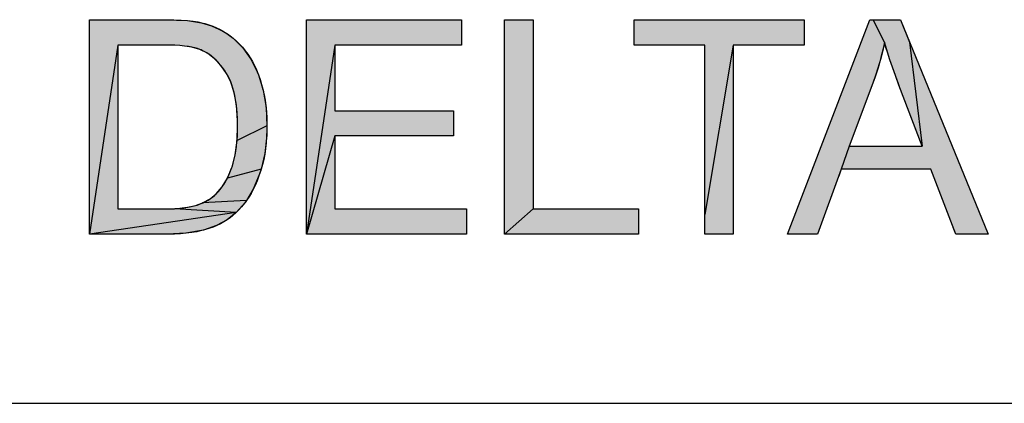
# Model space of a CAD drawing. Extents: x 0 to 1189, y 0 to 841.
# Tile 29 of 53: x 958.22 to 977.28, y 70 to 77.42. Entities that reach past the tile are written whole.
import ezdxf

# ---------------------------------------------------------------- set-up
doc = ezdxf.new("R2010")
doc.units = 0
doc.header["$LTSCALE"] = 65.395
doc.header["$MEASUREMENT"] = 0
doc.layers.get('0').update_dxf_attribs({"linetype": 'CONTINUOUS'})

msp = doc.modelspace()

# ---------------------------------------------------------------- linework, layer by layer
at = {"color": 4, "linetype": 'Continuous'}
for p, q in [((959.57636, 73.27019), (959.57636, 77.42201)), ((961.04112, 77.42193), (961.47255, 77.40342)), ((961.47255, 77.40342), (961.74562, 77.36198)), ((967.61029, 77.42201), (968.16031, 77.42201)), ((967.61029, 73.27019), (967.61029, 77.42201)), ((968.16031, 77.42201), (968.16031, 73.76035)), ((970.11781, 77.42201), (973.40832, 77.42201)), ((970.11781, 76.93185), (970.11781, 77.42201)), ((973.08555, 73.27019), (974.68061, 77.42201)), ((973.40832, 77.42201), (973.40832, 76.93185)), ((974.96371, 76.98596), (974.74213, 77.42201)), ((975.27221, 77.42201), (975.44893, 76.99022)), ((961.74562, 77.36198), (961.93813, 77.30552)), ((961.93813, 77.30552), (962.15987, 77.20249)), ((962.15987, 77.20249), (962.26061, 77.13814)), ((962.26061, 77.13814), (962.35462, 77.06531)), ((962.35462, 77.06531), (962.54231, 76.87787)), ((960.12551, 76.93185), (959.57636, 73.27019)), ((961.32064, 76.92053), (960.99829, 76.93185)), ((961.55476, 76.8898), (961.32064, 76.92053)), ((961.70891, 76.84676), (961.55476, 76.8898)), ((961.8571, 76.77236), (961.70891, 76.84676)), ((962.54231, 76.87787), (962.69841, 76.66105)), ((964.32552, 76.93185), (963.77655, 73.27019)), ((971.48562, 76.93185), (970.11781, 76.93185)), ((971.48562, 73.27019), (971.48562, 76.93185)), ((972.03476, 76.93185), (971.48562, 73.65101)), ((973.40832, 76.93185), (972.03476, 76.93185)), ((972.03476, 76.93185), (972.03476, 73.27019)), ((974.92992, 76.82895), (974.89113, 76.6725)), ((974.96371, 76.98596), (974.92992, 76.82895)), ((975.07041, 76.64573), (974.96371, 76.98596)), ((975.44893, 76.99022), (975.69172, 74.97539)), ((961.99444, 76.66792), (961.8571, 76.77236)), ((962.12293, 76.53006), (961.99444, 76.66792)), ((962.69841, 76.66105), (962.8229, 76.41352)), ((974.89113, 76.6725), (974.79837, 76.36098)), ((975.23751, 76.17821), (975.07041, 76.64573)), ((962.22882, 76.37801), (962.12293, 76.53006)), ((962.3109, 76.21331), (962.22882, 76.37801)), ((962.8229, 76.41352), (962.84565, 76.35573)), ((962.84565, 76.35573), (962.93582, 76.05745)), ((974.79837, 76.36098), (974.73942, 76.19235)), ((962.37553, 76.0114), (962.3109, 76.21331)), ((962.93582, 76.05745), (962.99115, 75.72343)), ((974.73942, 76.19235), (974.28319, 74.97539)), ((975.25759, 76.12466), (975.23751, 76.17821)), ((962.42025, 75.76565), (962.37553, 76.0114)), ((962.44141, 75.46858), (962.42025, 75.76565)), ((962.99115, 75.72343), (963.00904, 75.36881)), ((975.69172, 74.97539), (975.47466, 75.55003)), ((962.43077, 75.08502), (962.44249, 75.37751)), ((963.00904, 75.36881), (962.43077, 75.08502)), ((962.44249, 75.37751), (962.44141, 75.46858)), ((963.00904, 75.36881), (963.00475, 75.18659)), ((963.00475, 75.18659), (962.96817, 74.83417)), ((964.32552, 75.17358), (963.77655, 73.27019)), ((962.39326, 74.81), (962.43077, 75.08502)), ((974.28319, 74.97539), (974.12468, 74.52787)), ((974.28319, 74.97539), (975.69172, 74.97539)), ((962.33322, 74.57711), (962.39326, 74.81)), ((962.96817, 74.83417), (962.89785, 74.53065)), ((962.24326, 74.35629), (962.32805, 74.56164)), ((962.89785, 74.53065), (962.24326, 74.35629)), ((962.32805, 74.56164), (962.33322, 74.57711)), ((962.89785, 74.53065), (962.86144, 74.41808)), ((974.12468, 74.52786), (973.66949, 73.27019)), ((974.12468, 74.52787), (974.07734, 74.39707)), ((975.86085, 74.52786), (974.12468, 74.52786)), ((976.34509, 73.27019), (975.86085, 74.52786)), ((962.14321, 74.18794), (962.24326, 74.35629)), ((962.86144, 74.41808), (962.74571, 74.14209)), ((962.02889, 74.05215), (962.14321, 74.18794)), ((961.76061, 73.87597), (961.9105, 73.95619)), ((961.9105, 73.95619), (962.02889, 74.05215)), ((962.74571, 74.14209), (962.61458, 73.92565)), ((961.01186, 73.76035), (961.21992, 73.76581)), ((961.21992, 73.76581), (961.47352, 73.79282)), ((962.41504, 73.69335), (961.21992, 73.76581)), ((961.47352, 73.79282), (961.65671, 73.83674)), ((961.65671, 73.83674), (961.76061, 73.87597)), ((962.61458, 73.92565), (961.76061, 73.87597)), ((962.58668, 73.88788), (962.41504, 73.69335)), ((962.61458, 73.92565), (962.58668, 73.88788)), ((962.41504, 73.69335), (959.57636, 73.27019)), ((960.12551, 73.76035), (961.01843, 73.76036)), ((962.41504, 73.69335), (962.23665, 73.54964)), ((968.16031, 73.76035), (967.61029, 73.27019)), ((968.16031, 73.76035), (970.20481, 73.76035)), ((970.20481, 73.76035), (970.20481, 73.27019)), ((962.03278, 73.43809), (961.78235, 73.3512)), ((962.23665, 73.54964), (962.03278, 73.43809)), ((976.34509, 73.27019), (976.29473, 73.40099)), ((961.09413, 73.27024), (959.57636, 73.27019)), ((961.43806, 73.28864), (961.07468, 73.27019)), ((961.74179, 73.34084), (961.43806, 73.28864)), ((961.78235, 73.3512), (961.74179, 73.34084)), ((970.20481, 73.27019), (967.61029, 73.27019)), ((972.03476, 73.27019), (971.48562, 73.27019)), ((973.66949, 73.27019), (973.08555, 73.27019)), ((976.97149, 73.27019), (976.34509, 73.27019))]:
    msp.add_line(p, q, dxfattribs=at)
at = {"color": 3, "linetype": 'Continuous'}
for q in [(1037, 70), (1174, 70)]:
    msp.add_line((909, 70), q, dxfattribs=at)
at = {"color": 4, "linetype": 'Continuous'}
for points in [[(959.57636, 77.42201), (961.045, 77.42191), (961.20754, 77.41908), (961.34953, 77.41275), (961.47267, 77.40341), (961.57866, 77.39155), (961.66911, 77.3776), (961.74562, 77.36198), (961.80685, 77.34683), (961.88596, 77.32346), (961.96178, 77.29667), (962.03443, 77.2665), (962.10407, 77.23297), (962.17081, 77.19611), (962.23476, 77.15589), (962.26573, 77.13451), (962.29603, 77.11229), (962.35462, 77.06531), (962.41768, 77.00889), (962.4774, 76.94972), (962.53385, 76.88773), (962.58712, 76.82284), (962.63723, 76.755), (962.68419, 76.68414), (962.72804, 76.61015), (962.7688, 76.53289), (962.80646, 76.45222), (962.84101, 76.36798), (962.84565, 76.35573), (962.87805, 76.26429), (962.90704, 76.16948), (962.9326, 76.07115), (962.95465, 75.9691), (962.97311, 75.86316), (962.98788, 75.75312), (962.99887, 75.63879), (963.00593, 75.51995), (963.00894, 75.39638), (963.00904, 75.36881), (963.0081, 75.28282), (963.00331, 75.159), (962.9946, 75.0411), (962.98215, 74.92882), (962.96611, 74.82189), (962.94664, 74.72005), (962.92385, 74.62305), (962.89785, 74.53065), (962.88904, 74.50194), (962.85476, 74.39907), (962.81871, 74.30379), (962.78098, 74.21562), (962.74165, 74.13412), (962.70078, 74.05888), (962.65842, 73.98951), (962.61458, 73.92565), (962.5744, 73.87185), (962.51954, 73.80439), (962.46417, 73.74284), (962.40825, 73.68688), (962.35174, 73.6362), (962.29457, 73.59053), (962.23665, 73.54964), (962.17605, 73.51137), (962.11107, 73.47546), (962.04147, 73.44195), (961.96701, 73.41092), (961.88746, 73.38246), (961.80254, 73.3567), (961.74179, 73.34084), (961.65005, 73.32063), (961.55237, 73.30355), (961.44836, 73.28978), (961.33761, 73.2795), (961.21969, 73.27291), (961.09413, 73.27024)], [(963.77655, 73.27019), (963.77655, 77.42201), (966.77805, 77.42201), (966.77805, 76.93185), (964.32552, 76.93185), (964.32552, 75.66078), (966.62232, 75.66078), (966.62232, 75.17358), (964.32552, 75.17358), (964.32552, 73.76035), (966.87462, 73.76035), (966.87462, 73.27019), (963.77655, 73.27019)], [(974.68061, 77.42201), (975.27221, 77.42201), (976.97149, 73.27019)], [(961.01843, 73.76036), (961.12913, 73.76199), (961.22965, 73.76637), (961.3207, 73.77323), (961.40298, 73.78233), (961.47711, 73.79343), (961.54373, 73.80633), (961.60341, 73.82082), (961.65671, 73.83674), (961.65952, 73.83766), (961.71885, 73.85891), (961.77392, 73.88182), (961.82501, 73.90633), (961.87237, 73.9324), (961.91623, 73.96001), (961.95682, 73.98915), (961.99432, 74.01986), (962.02889, 74.05215), (962.06689, 74.09215), (962.10349, 74.13527), (962.13869, 74.18162), (962.17249, 74.23133), (962.20486, 74.28455), (962.23575, 74.34143), (962.26511, 74.40212), (962.29288, 74.46679), (962.31899, 74.5356), (962.33322, 74.57711), (962.35474, 74.64753), (962.37415, 74.72188), (962.39136, 74.80036), (962.40628, 74.88321), (962.41881, 74.97065), (962.42882, 75.06293), (962.4362, 75.16032), (962.44081, 75.26307), (962.44249, 75.37148), (962.44249, 75.37751), (962.44238, 75.40756), (962.44005, 75.51302), (962.43486, 75.6124), (962.42698, 75.70598), (962.41655, 75.79402), (962.40374, 75.8768), (962.38866, 75.95455), (962.37145, 76.02754), (962.35222, 76.09599), (962.33107, 76.16015), (962.30808, 76.22022), (962.28334, 76.27642), (962.25691, 76.32896), (962.22882, 76.37801), (962.2232, 76.38713), (962.18487, 76.44603), (962.14577, 76.50057), (962.10591, 76.55097), (962.06528, 76.59743), (962.02388, 76.64015), (961.98168, 76.67931), (961.93864, 76.71505), (961.89472, 76.74752), (961.84986, 76.77684), (961.80399, 76.8031), (961.75704, 76.82639), (961.73312, 76.83694), (961.70891, 76.84676), (961.66529, 76.86201), (961.61461, 76.87633), (961.55608, 76.88953), (961.48889, 76.9014), (961.41213, 76.91171), (961.32488, 76.92019), (961.22616, 76.92658), (961.11492, 76.93057), (960.99829, 76.93185), (960.12551, 76.93185), (960.12551, 73.76035)], [(975.69172, 74.97539), (975.24493, 76.1584), (975.17743, 76.34116), (975.11952, 76.50312), (975.07009, 76.64667), (975.02818, 76.77386), (974.99296, 76.88645), (974.96371, 76.98596), (974.94292, 76.88659), (974.92014, 76.78748), (974.89535, 76.68859), (974.86855, 76.58988), (974.8397, 76.49128), (974.80879, 76.39275), (974.77577, 76.29422), (974.74063, 76.19563), (974.73942, 76.19235)]]:
    msp.add_lwpolyline(points, dxfattribs=at)
for points in [[(961.00612, 77.42201), (960.12551, 76.93185), (959.57636, 77.42201)], [(959.57636, 73.27019), (959.57636, 77.42201), (960.12551, 76.93185)], [(961.04112, 77.42193), (960.12551, 76.93185), (961.00612, 77.42201)], [(961.47255, 77.40342), (960.12551, 76.93185), (961.04112, 77.42193)], [(961.74562, 77.36198), (960.12551, 76.93185), (961.47255, 77.40342)], [(966.77805, 77.42201), (964.32552, 76.93185), (963.77655, 77.42201)], [(963.77655, 73.27019), (963.77655, 77.42201), (964.32552, 76.93185)], [(966.77805, 77.42201), (966.77805, 76.93185), (964.32552, 76.93185)], [(968.16031, 76.1331), (967.61029, 74.73163), (968.16031, 77.42201)], [(968.16031, 77.42201), (967.61029, 74.73163), (967.8039, 77.42201)], [(967.61029, 74.73163), (967.61029, 77.42201), (967.8039, 77.42201)], [(973.40832, 77.37103), (970.11781, 76.98283), (973.40832, 77.42201)], [(973.40832, 77.42201), (970.11781, 76.98283), (970.46002, 77.42201)], [(970.11781, 76.98283), (970.11781, 77.42201), (970.46002, 77.42201)], [(974.96371, 76.98596), (973.25144, 73.70198), (974.74213, 77.42201)], [(973.25144, 73.70198), (974.68061, 77.42201), (974.74213, 77.42201)], [(974.96371, 76.98596), (974.74213, 77.42201), (975.27221, 77.42201)], [(975.44893, 76.99022), (974.96371, 76.98596), (975.27221, 77.42201)], [(961.93813, 77.30552), (960.12551, 76.93185), (961.74562, 77.36198)], [(962.15987, 77.20249), (960.12551, 76.93185), (961.93813, 77.30552)], [(962.26061, 77.13814), (960.12551, 76.93185), (962.15987, 77.20249)], [(970.11781, 76.98283), (973.40832, 77.37103), (970.11781, 76.93185)], [(970.11781, 76.93185), (973.40832, 77.37103), (971.34337, 76.93185)], [(971.34337, 76.93185), (973.40832, 77.37103), (971.48562, 76.93185)], [(971.48562, 76.93185), (973.40832, 77.37103), (972.03476, 76.93185)], [(972.03476, 76.93185), (973.40832, 77.37103), (973.26547, 76.93185)], [(973.40832, 77.37103), (973.40832, 76.93185), (973.26547, 76.93185)], [(962.35462, 77.06531), (960.12551, 76.93185), (962.26061, 77.13814)], [(960.12551, 76.93185), (962.35462, 77.06531), (960.99829, 76.93185)], [(960.99829, 76.93185), (962.35462, 77.06531), (961.32064, 76.92053)], [(961.32064, 76.92053), (962.35462, 77.06531), (961.55476, 76.8898)], [(962.35462, 77.06531), (962.54231, 76.87787), (961.55476, 76.8898)], [(959.57636, 73.27019), (960.12551, 76.93185), (960.12551, 73.76035)], [(961.70891, 76.84676), (961.55476, 76.8898), (962.54231, 76.87787)], [(961.70891, 76.84676), (962.54231, 76.87787), (961.8571, 76.77236)], [(961.8571, 76.77236), (962.54231, 76.87787), (961.99444, 76.66792)], [(962.54231, 76.87787), (962.69841, 76.66105), (961.99444, 76.66792)], [(963.77655, 73.27019), (964.32552, 76.93185), (964.32552, 75.66078)], [(971.48562, 73.65101), (971.48562, 76.93185), (972.03476, 76.93185)], [(971.48562, 73.65101), (972.03476, 76.93185), (972.03476, 76.55104)], [(974.92992, 76.82895), (973.25144, 73.70198), (974.96371, 76.98596)], [(974.89113, 76.6725), (973.25144, 73.70198), (974.92992, 76.82895)], [(974.96371, 76.98596), (975.44893, 76.99022), (975.07041, 76.64573)], [(975.07041, 76.64573), (975.44893, 76.99022), (975.23751, 76.17821)], [(975.23751, 76.17821), (975.44893, 76.99022), (975.25759, 76.12466)], [(975.25759, 76.12466), (975.44893, 76.99022), (975.47466, 75.55003)], [(975.69172, 74.97539), (975.44893, 76.99022), (975.86085, 74.52787)], [(975.86085, 74.52787), (975.44893, 76.99022), (976.29473, 73.40099)], [(976.29473, 73.40099), (975.44893, 76.99022), (976.34509, 73.27019)], [(976.34509, 73.27019), (975.44893, 76.99022), (976.90635, 73.27019)], [(975.44893, 76.99022), (976.97149, 73.27019), (976.90635, 73.27019)], [(975.44893, 76.99022), (975.69172, 74.97539), (975.47466, 75.55003)], [(962.12293, 76.53006), (961.99444, 76.66792), (962.69841, 76.66105)], [(962.69841, 76.66105), (962.8229, 76.41352), (962.12293, 76.53006)], [(974.79837, 76.36098), (973.25144, 73.70198), (974.89113, 76.6725)], [(962.22882, 76.37801), (962.12293, 76.53006), (962.8229, 76.41352)], [(971.48562, 73.65101), (972.03476, 76.55104), (971.48562, 73.2702)], [(971.48562, 73.2702), (972.03476, 76.55104), (971.97765, 73.2702)], [(972.03476, 76.55104), (972.03476, 73.2702), (971.97765, 73.2702)], [(962.8229, 76.41352), (962.84565, 76.35573), (962.22882, 76.37801)], [(962.3109, 76.21331), (962.22882, 76.37801), (962.84565, 76.35573)], [(962.84565, 76.35573), (962.93582, 76.05745), (962.3109, 76.21331)], [(974.73942, 76.19235), (973.25144, 73.70198), (974.79837, 76.36098)], [(962.37553, 76.0114), (962.3109, 76.21331), (962.93582, 76.05745)], [(962.37553, 76.0114), (962.93582, 76.05745), (962.42025, 75.76565)], [(962.93582, 76.05745), (962.99115, 75.72343), (962.42025, 75.76565)], [(968.16031, 76.1331), (968.16031, 73.76035), (967.61029, 74.73163)], [(974.51131, 75.58387), (973.25144, 73.70198), (974.73942, 76.19235)], [(962.44141, 75.46858), (962.42025, 75.76565), (962.99115, 75.72343)], [(962.44141, 75.46858), (962.99115, 75.72343), (962.44249, 75.37751)], [(962.99115, 75.72343), (963.00904, 75.36881), (962.44249, 75.37751)], [(964.32552, 75.17358), (963.77655, 73.27019), (964.32552, 75.66078)], [(966.62232, 75.66078), (966.62232, 75.17358), (964.32552, 75.17358)], [(966.62232, 75.66078), (964.32552, 75.17358), (964.32552, 75.66078)], [(974.28319, 74.97539), (973.25144, 73.70198), (974.51131, 75.58387)], [(962.43077, 75.08502), (962.44249, 75.37751), (963.00904, 75.36881)], [(962.43077, 75.08502), (963.00904, 75.36881), (963.00475, 75.18659)], [(963.00475, 75.18659), (962.96817, 74.83417), (962.43077, 75.08502)], [(963.77655, 73.27019), (964.32552, 75.17358), (964.32552, 73.76035)], [(962.39326, 74.81), (962.43077, 75.08502), (962.96817, 74.83417)], [(974.12468, 74.52787), (973.25144, 73.70198), (974.28319, 74.97539)], [(975.69172, 74.97539), (974.12468, 74.52787), (974.98746, 74.97539)], [(974.12468, 74.52787), (974.28319, 74.97539), (974.98746, 74.97539)], [(974.12468, 74.52787), (975.69172, 74.97539), (975.68029, 74.52787)], [(975.68029, 74.52787), (975.69172, 74.97539), (975.86085, 74.52787)], [(962.33322, 74.57711), (962.96817, 74.83417), (962.32805, 74.56164)], [(962.96817, 74.83417), (962.89785, 74.53065), (962.32805, 74.56164)], [(962.39326, 74.81), (962.96817, 74.83417), (962.33322, 74.57711)], [(967.61029, 73.27019), (967.61029, 74.73163), (968.16031, 73.76035)], [(962.24326, 74.35629), (962.32805, 74.56164), (962.89785, 74.53065)], [(962.24326, 74.35629), (962.89785, 74.53065), (962.86144, 74.41808)], [(974.07734, 74.39707), (973.25144, 73.70198), (974.12468, 74.52787)], [(962.24326, 74.35629), (962.86144, 74.41808), (962.14321, 74.18794)], [(962.86144, 74.41808), (962.74571, 74.14209), (962.14321, 74.18794)], [(973.25144, 73.70198), (974.07734, 74.39707), (973.08555, 73.2702)], [(973.08555, 73.2702), (974.07734, 74.39707), (973.60876, 73.2702)], [(974.07734, 74.39707), (973.66949, 73.2702), (973.60876, 73.2702)], [(962.02889, 74.05215), (962.14321, 74.18794), (962.74571, 74.14209)], [(961.76061, 73.87597), (961.9105, 73.95619), (962.61458, 73.92565)], [(962.02889, 74.05215), (962.74571, 74.14209), (961.9105, 73.95619)], [(962.74571, 74.14209), (962.61458, 73.92565), (961.9105, 73.95619)], [(961.21992, 73.76581), (962.41504, 73.69335), (961.01186, 73.76035)], [(961.47352, 73.79282), (962.58668, 73.88788), (961.21992, 73.76581)], [(962.58668, 73.88788), (962.41504, 73.69335), (961.21992, 73.76581)], [(961.65671, 73.83674), (962.58668, 73.88788), (961.47352, 73.79282)], [(961.76061, 73.87597), (962.58668, 73.88788), (961.65671, 73.83674)], [(961.76061, 73.87597), (962.61458, 73.92565), (962.58668, 73.88788)], [(962.41504, 73.69335), (959.57636, 73.27019), (961.01186, 73.76035)], [(961.01186, 73.76035), (959.57636, 73.27019), (960.12551, 73.76035)], [(959.57636, 73.27019), (962.41504, 73.69335), (962.23665, 73.54964)], [(966.87462, 73.76035), (963.77655, 73.27019), (964.32552, 73.76035)], [(966.87462, 73.76035), (966.87462, 73.27019), (963.77655, 73.27019)], [(970.20481, 73.58782), (967.61029, 73.27019), (970.20481, 73.76035)], [(970.20481, 73.76035), (967.61029, 73.27019), (968.87997, 73.76035)], [(967.61029, 73.27019), (968.16031, 73.76035), (968.87997, 73.76035)], [(967.61029, 73.27019), (970.20481, 73.58782), (969.29154, 73.27019)], [(970.20481, 73.58782), (970.20481, 73.27019), (969.29154, 73.27019)], [(962.03278, 73.43809), (959.57636, 73.27019), (962.23665, 73.54964)], [(961.78235, 73.3512), (959.57636, 73.27019), (962.03278, 73.43809)], [(961.74179, 73.34084), (959.57636, 73.27019), (961.78235, 73.3512)], [(961.43806, 73.28864), (959.57636, 73.27019), (961.74179, 73.34084)], [(961.43806, 73.28864), (961.07468, 73.27019), (959.57636, 73.27019)]]:
    msp.add_solid(points, dxfattribs=at)

doc.saveas('drawing.dxf')
